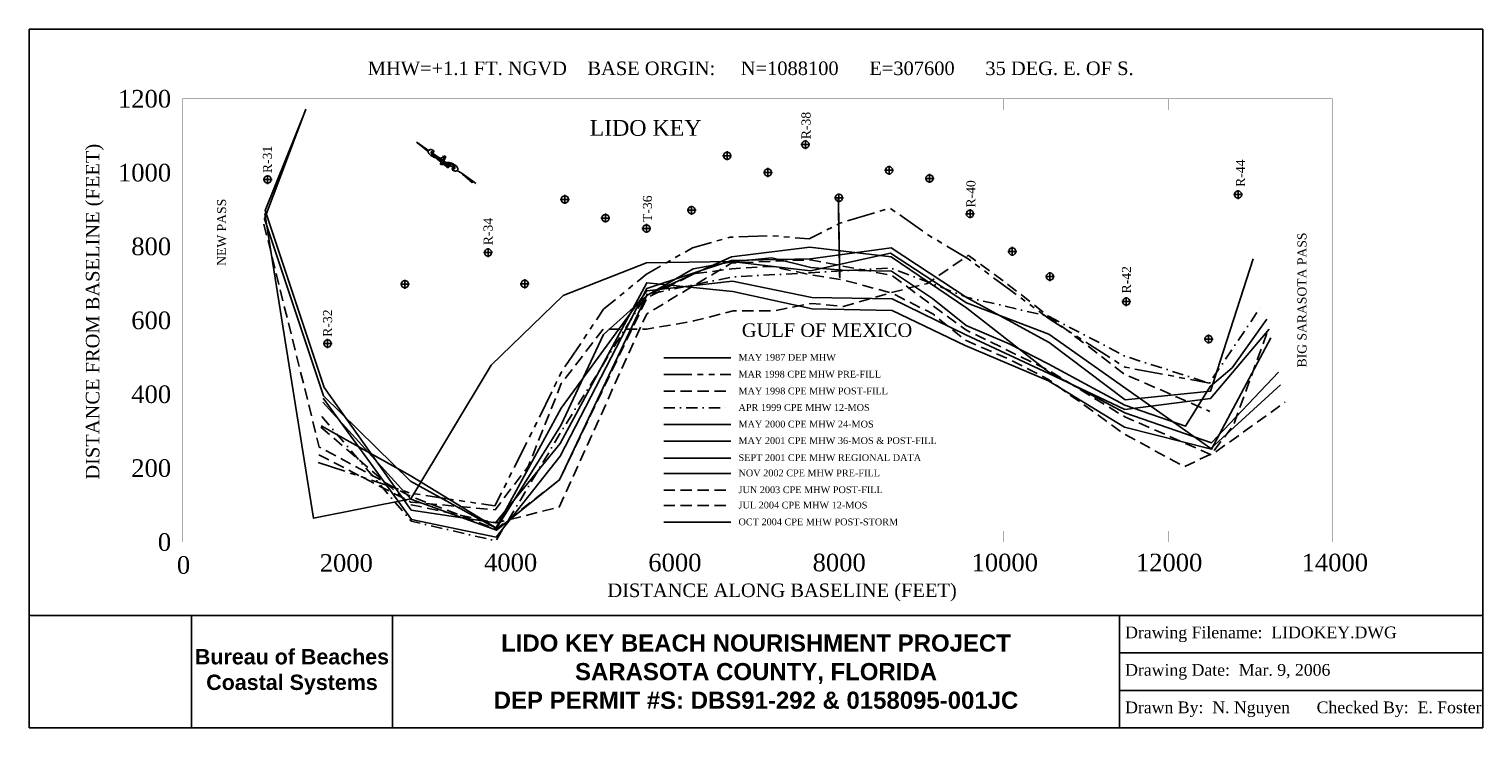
# Model space of a CAD drawing. Extents: x 464 to 16572, y 2645 to 10384.
import ezdxf

# ---------------------------------------------------------------- set-up
doc = ezdxf.new("R2010")
doc.units = 0
doc.header["$LTSCALE"] = 250
doc.header["$MEASUREMENT"] = 0
for name, pattern in [('DASHDOT', [1, 0.5, -0.25, 0, -0.25]), ('DASHED', [0.75, 0.5, -0.25]), ('PHANTOM', [2.5, 1.25, -0.25, 0.25, -0.25, 0.25, -0.25])]:
    doc.linetypes.add(name, pattern=pattern)
for name, color, linetype in [('1987-05-DEP-MHW', 7, 'CONTINUOUS'), ('1998-03-CPE-MHW-PRE-CONST', 1, 'PHANTOM'), ('1998-05-CPE-MHW-POST-CONST', 3, 'DASHED'), ('1999-04-CPE-MHW-12MOS', 4, 'DASHDOT'), ('2000-05-CPE-MHW-24MOS', 5, 'CONTINUOUS'), ('2001-05-CPE-MHW-36MOS&POST-FILL', 6, 'CONTINUOUS'), ('2001-09-CPE-MHW', 3, 'CONTINUOUS'), ('2002-11-CPE-MHW-PRE-FILL', 7, 'CONTINUOUS'), ('2003-06-CPE-MHW-POST-FILL', 5, 'DASHED'), ('2004-07-CPE-MHW-12MOS', 4, 'DASHED'), ('2004-10-CPE-MHW-POST-STRM', 1, 'CONTINUOUS'), ('CPE-MONUMENTS', 1, 'CONTINUOUS'), ('DEP-MONUMENTS', 7, 'CONTINUOUS'), ('GROIN', 1, 'CONTINUOUS'), ('LABELS-GENERAL', 7, 'CONTINUOUS'), ('SIGNATURE', 7, 'CONTINUOUS')]:
    doc.layers.add(name, color=color, linetype=linetype)
doc.styles.get("Standard").update_dxf_attribs({"font": 'TIMES.TTF'})
picture_1 = doc.add_image_def('image1.tif', size_in_pixel=(660, 456))

msp = doc.modelspace()

# ---------------------------------------------------------------- linework, layer by layer
at = {"layer": '1987-05-DEP-MHW', "flags": 128}
for points in [[(3076, 8340), (3616, 4967), (4693, 5181), (5583, 6662), (6380, 7432), (7304, 7795), (8244, 7809), (9120, 7708), (10010, 7903), (10850, 7354), (11763, 7005), (13556, 5739), (14328, 6444)], [(7495, 6745), (8239, 6745)]]:
    msp.add_lwpolyline(points, dxfattribs=at)
at = {"layer": '1998-03-CPE-MHW-PRE-CONST', "flags": 128}
for points in [[(3666, 5586), (4691, 5244), (5625, 5104), (5989, 5826), (6363, 6586), (6830, 7283), (7304, 7670), (7813, 7961), (8233, 8080), (8677, 8097), (9106, 8061), (9448, 8233), (10000, 8403), (10429, 8102), (10869, 7838), (11341, 7489), (11766, 7176), (12607, 6640), (13542, 6464)], [(7495, 6559), (8239, 6559)]]:
    msp.add_lwpolyline(points, dxfattribs=at)
at = {"layer": '1998-05-CPE-MHW-POST-CONST', "flags": 128}
for points in [[(3673, 5670), (4694, 5146), (5627, 5060), (5994, 5540), (6361, 6458), (6826, 7061), (7304, 7060), (7828, 7152), (8265, 7263), (8710, 7263), (9134, 7346), (9485, 7312), (10019, 7467), (10418, 7567), (10870, 7879), (11343, 7531), (11766, 7199), (12605, 6560), (13548, 6150)], [(7495, 6373), (8239, 6373)]]:
    msp.add_lwpolyline(points, dxfattribs=at)
at = {"layer": '1999-04-CPE-MHW-12MOS', "flags": 128}
msp.add_lwpolyline([(3707, 6093), (4699, 4934), (5636, 4716), (6350, 5908), (7304, 7443), (8250, 7639), (9121, 7686), (10013, 7739), (10852, 7416), (11766, 7200), (12609, 6761), (13542, 6462), (14129, 7337)], dxfattribs=at)
at = {"layer": '1999-04-CPE-MHW-12MOS', "color": 4, "linetype": 'DASHDOT', "const_width": 1}
msp.add_lwpolyline([(7495, 6189), (8239, 6189)], dxfattribs=at)
at = {"layer": '1999-04-CPE-MHW-12MOS'}
msp.add_lwpolyline([(7495, 6189), (8239, 6189)], dxfattribs=at)
at = {"layer": '2000-05-CPE-MHW-24MOS', "flags": 128}
for points in [[(3723, 6297), (4701, 4953), (5638, 4758), (6348, 5656), (7308, 7510), (8248, 7820), (9120, 7841), (10015, 7962), (10858, 7409), (11767, 6915), (12607, 6280), (13552, 6374), (14028, 7841)], [(7495, 6006), (8239, 6006)]]:
    msp.add_lwpolyline(points, dxfattribs=at)
at = {"layer": '2000-05-CPE-MHW-24MOS', "color": 5, "linetype": 'Continuous', "const_width": 1}
msp.add_lwpolyline([(7495, 6006), (8239, 6006)], dxfattribs=at)
at = {"layer": '2001-05-CPE-MHW-36MOS&POST-FILL', "flags": 128}
for points in [[(3531, 9493), (3079, 8375), (3733, 6415), (4698, 5057), (5633, 4915), (6350, 5796), (7308, 7575), (8261, 7477), (9142, 7286), (10028, 7268), (10837, 6881), (11759, 6490), (12601, 5976), (13565, 5731), (14223, 6966)], [(7495, 5822), (8239, 5822)]]:
    msp.add_lwpolyline(points, dxfattribs=at)
at = {"layer": '2001-05-CPE-MHW-36MOS&POST-FILL', "color": 6, "linetype": 'Continuous', "const_width": 1, "flags": 128}
msp.add_lwpolyline([(7495, 5822), (8239, 5822)], dxfattribs=at)
at = {"layer": '2001-09-CPE-MHW', "flags": 128}
for points in [[(3531, 9498), (3071, 8283), (3725, 6322), (4689, 5379), (5635, 4857), (6358, 6187), (7308, 7484), (8257, 7591), (9137, 7411), (10026, 7398), (10841, 6998), (11761, 6571), (12605, 6172), (13554, 6294), (14202, 7060)], [(7495, 5634), (8239, 5634)]]:
    msp.add_lwpolyline(points, dxfattribs=at)
at = {"layer": '2002-11-CPE-MHW-PRE-FILL', "flags": 128}
for points in [[(3699, 5992), (4688, 5442), (5643, 4857), (6354, 5994), (6828, 7001), (7308, 7434), (7822, 7728), (8249, 7806), (8692, 7850), (9124, 7744), (9474, 7713), (10020, 7702), (10473, 7399), (10845, 7101), (11324, 6899), (11763, 6673), (12254, 6408), (12606, 6220), (13275, 5985), (13551, 6426), (13793, 6632), (14177, 7173)], [(7495, 5464), (8239, 5464)]]:
    msp.add_lwpolyline(points, dxfattribs=at)
at = {"layer": '2003-06-CPE-MHW-POST-FILL', "flags": 128}
for points in [[(3066, 8223), (3679, 5755), (4694, 5209), (5642, 4846), (6343, 5394), (7308, 7406), (7823, 7672), (8251, 7730), (8696, 7756), (9127, 7662), (9479, 7608), (10024, 7460), (10477, 7229), (10839, 6938), (11318, 6731), (11759, 6503), (12249, 6153), (12599, 5898), (13266, 5538), (13566, 5681), (13806, 5992), (14199, 7072)], [(7495, 5278), (8239, 5278)]]:
    msp.add_lwpolyline(points, dxfattribs=at)
at = {"layer": '2004-07-CPE-MHW-12MOS', "flags": 128}
for points in [[(3697, 5976), (4697, 5116), (5644, 4915), (6337, 5091), (7308, 7232), (8249, 7794), (9121, 7829), (10021, 7657), (10844, 7053), (11761, 6604), (12603, 6091), (13566, 5668), (14381, 6254)], [(7495, 5108), (8239, 5108)]]:
    msp.add_lwpolyline(points, dxfattribs=at)
at = {"layer": '2004-10-CPE-MHW-POST-STRM', "flags": 128}
for points in [[(3720, 6254), (4695, 5177), (5642, 4833), (6342, 5391), (7308, 7438), (8246, 7863), (9115, 7969), (10017, 7863), (10853, 7292), (11761, 6586), (12604, 6136), (13563, 5801), (14308, 6583)], [(7495, 4922), (8239, 4922)]]:
    msp.add_lwpolyline(points, dxfattribs=at)
at = {"layer": 'CPE-MONUMENTS', "color": 1, "linetype": 'Continuous'}
for p, q in [((8600, 8796), (8700, 8796)), ((8650, 8746), (8650, 8846)), ((10391, 8731), (10491, 8731)), ((10441, 8681), (10441, 8781)), ((9437, 8465), (9437, 8565)), ((7755, 8378), (7855, 8378)), ((7805, 8328), (7805, 8428)), ((9387, 8515), (9487, 8515)), ((6800, 8291), (6900, 8291)), ((6850, 8241), (6850, 8341)), ((11308, 7922), (11408, 7922)), ((11358, 7872), (11358, 7972)), ((5955, 7513), (5955, 7613)), ((5905, 7563), (6005, 7563))]:
    msp.add_line(p, q, dxfattribs=at)
for centre in [(8650, 8796), (10441, 8731), (9437, 8515), (7805, 8378), (6850, 8291), (11358, 7922), (5955, 7563)]:
    msp.add_arc(centre, 40, 0, 359, dxfattribs=at)
at = {"layer": 'DEP-MONUMENTS', "color": 7, "linetype": 'Continuous'}
for p, q in [((8198, 8931), (8198, 9031)), ((9015, 9105), (9115, 9105)), ((9065, 9055), (9065, 9155)), ((8148, 8981), (8248, 8981)), ((9992, 8770), (9992, 8870)), ((3057, 8718), (3157, 8718)), ((3107, 8668), (3107, 8768)), ((9942, 8820), (10042, 8820)), ((6400, 8448), (6400, 8548)), ((13809, 8551), (13909, 8551)), ((13859, 8501), (13859, 8601)), ((6350, 8498), (6450, 8498)), ((10889, 8289), (10889, 8389)), ((7304, 8126), (7304, 8226)), ((10839, 8339), (10939, 8339)), ((7254, 8176), (7354, 8176)), ((5499, 7909), (5599, 7909)), ((5549, 7859), (5549, 7959)), ((4628, 7509), (4628, 7609)), ((11725, 7643), (11825, 7643)), ((11775, 7593), (11775, 7693)), ((4578, 7559), (4678, 7559)), ((12621, 7316), (12621, 7416)), ((12571, 7366), (12671, 7366)), ((3772, 6852), (3772, 6952)), ((13483, 6951), (13583, 6951)), ((13533, 6901), (13533, 7001)), ((3722, 6902), (3822, 6902))]:
    msp.add_line(p, q, dxfattribs=at)
for centre in [(8198, 8981), (9065, 9105), (9992, 8820), (3107, 8718), (6400, 8498), (13859, 8551), (10889, 8339), (7304, 8176), (5549, 7909), (4628, 7559), (11775, 7643), (12621, 7366), (3772, 6902), (13533, 6951)]:
    msp.add_arc(centre, 40, 0, 359, dxfattribs=at)
at = {"layer": 'GROIN', "color": 1, "linetype": 'Continuous', "const_width": 20, "flags": 128}
msp.add_lwpolyline([(9446, 7627), (9430, 8524)], dxfattribs=at)
at = {"layer": 'LABELS-GENERAL'}
for p, q in [((4758, 9133), (4886, 9028)), ((4758, 9133), (4891, 9040)), ((4891, 9040), (4764, 9128)), ((4890, 9038), (4780, 9115)), ((4890, 9037), (4796, 9103)), ((4889, 9036), (4811, 9090)), ((4888, 9034), (4827, 9077)), ((4888, 9033), (4842, 9064)), ((4887, 9031), (4858, 9052)), ((4887, 9030), (4874, 9039)), ((4920, 9021), (5044, 8934)), ((4994, 8961), (4919, 9012)), ((5009, 8957), (4920, 9020)), ((5005, 8958), (4920, 9018)), ((5002, 8959), (4920, 9016)), ((4998, 8960), (4920, 9014)), ((4989, 8962), (4920, 9010)), ((4985, 8963), (4921, 9007)), ((4980, 8964), (4923, 9004)), ((4976, 8965), (4924, 9002)), ((4970, 8968), (4927, 8998)), ((4962, 8971), (4931, 8993)), ((4931, 8991), (4940, 8984)), ((4951, 8977), (4947, 8980)), ((4971, 8959), (4981, 8950)), ((5032, 8916), (4972, 8959)), ((5033, 8918), (4976, 8958)), ((5034, 8919), (4980, 8956)), ((4981, 8950), (5029, 8911)), ((5032, 8915), (4982, 8949)), ((5035, 8920), (4985, 8955)), ((5036, 8922), (4988, 8955)), ((5037, 8923), (4991, 8955)), ((5037, 8924), (4994, 8955)), ((5038, 8926), (4997, 8955)), ((5031, 8914), (4998, 8936)), ((5039, 8927), (5000, 8954)), ((5040, 8928), (5003, 8954)), ((5041, 8930), (5006, 8954)), ((5042, 8931), (5008, 8954)), ((5042, 8932), (5011, 8954)), ((5043, 8934), (5013, 8955)), ((5030, 8913), (5014, 8924)), ((5033, 8884), (5042, 8886)), ((5111, 8854), (5042, 8902)), ((5042, 8901), (5107, 8847)), ((5042, 8886), (5047, 8888)), ((5112, 8855), (5043, 8903)), ((5113, 8856), (5044, 8905)), ((5114, 8857), (5045, 8906)), ((5111, 8852), (5045, 8898)), ((5116, 8860), (5046, 8909)), ((5115, 8859), (5046, 8907)), ((5118, 8861), (5047, 8910)), ((5119, 8862), (5048, 8911)), ((5120, 8863), (5049, 8913)), ((5121, 8864), (5050, 8914)), ((5123, 8865), (5051, 8915)), ((5126, 8866), (5052, 8918)), ((5125, 8865), (5052, 8916)), ((5128, 8867), (5053, 8919)), ((5059, 8973), (5054, 8971)), ((5075, 8906), (5054, 8920)), ((5077, 8906), (5055, 8922)), ((5079, 8907), (5056, 8923)), ((5057, 8925), (5059, 8923)), ((5081, 8907), (5057, 8924)), ((5068, 8976), (5059, 8973)), ((5059, 8923), (5082, 8907)), ((5110, 8851), (5060, 8885)), ((5130, 8867), (5075, 8906)), ((5109, 8850), (5076, 8873)), ((5132, 8868), (5078, 8906)), ((5134, 8868), (5081, 8906)), ((5137, 8868), (5084, 8905)), ((5085, 8905), (5093, 8900)), ((5108, 8848), (5092, 8860)), ((5093, 8900), (5138, 8869)), ((5138, 8869), (5180, 8839)), ((5107, 8847), (5107, 8847)), ((5208, 8819), (5261, 8783)), ((5261, 8783), (5374, 8682)), ((5261, 8783), (5394, 8690)), ((5390, 8691), (5265, 8779)), ((5387, 8692), (5275, 8770)), ((5384, 8692), (5285, 8761)), ((5382, 8691), (5295, 8752)), ((5380, 8691), (5305, 8743)), ((5379, 8690), (5315, 8734)), ((5378, 8689), (5325, 8725)), ((5376, 8688), (5335, 8717)), ((5375, 8687), (5345, 8708)), ((5375, 8685), (5355, 8699)), ((5374, 8684), (5365, 8690)), ((5394, 8690), (5414, 8675))]:
    msp.add_line(p, q, dxfattribs=at)
at = {"layer": 'LABELS-GENERAL', "color": 7, "linetype": 'Continuous', "const_width": 1}
for points in [[(2164, 4703), (2164, 9612)], [(2164, 9612), (2288, 9612)], [(2164, 9612), (14905, 9612)], [(2164, 9612), (2164, 9488)], [(3983, 9612), (3983, 9488)], [(5804, 9612), (5804, 9488)], [(7624, 9612), (7624, 9488)], [(9444, 9612), (9444, 9488)], [(11264, 9612), (11264, 9488)], [(13085, 9612), (13085, 9488)], [(14905, 9612), (14781, 9612)], [(14905, 4703), (14905, 9612)], [(14905, 9612), (14905, 9488)], [(2164, 8794), (2288, 8794)], [(14905, 8794), (14781, 8794)], [(2164, 7977), (2288, 7977)], [(14905, 7977), (14781, 7977)], [(2164, 7158), (2288, 7158)], [(14905, 7158), (14781, 7158)], [(2164, 6340), (2288, 6340)], [(14905, 6340), (14781, 6340)], [(2164, 5522), (2288, 5522)], [(14905, 5522), (14781, 5522)], [(2164, 4703), (2164, 4827)], [(2164, 4703), (2288, 4703)], [(2164, 4703), (14905, 4703)], [(3983, 4703), (3983, 4827)], [(5804, 4703), (5804, 4827)], [(7624, 4703), (7624, 4827)], [(9444, 4703), (9444, 4827)], [(11264, 4703), (11264, 4827)], [(13085, 4703), (13085, 4827)], [(14905, 4703), (14781, 4703)], [(14905, 4703), (14905, 4827)]]:
    msp.add_lwpolyline(points, dxfattribs=at)
at = {"layer": 'LABELS-GENERAL'}
for centre, radius, start, end in [((4906, 9026), 20.6, 158.5581, 193.8523), ((4925, 9030), 39.5, 193.8523, 217.0614), ((4913, 9023), 27.8, 128.3178, 158.5581), ((4911, 9025), 24.9, 97.5914, 128.3178), ((4914, 9006), 44, 74.6212, 97.5914), ((4929, 9017), 10.6, 131.4942, 160.3206), ((4927, 9019), 7.35, 96.7051, 131.4942), ((4913, 9003), 47.1, 48.9348, 74.6212), ((4927, 9018), 8.28, 64.4003, 96.7051), ((4922, 9007), 20.7, 44.1259, 64.4003), ((4926, 9011), 15, 25.7101, 44.1259), ((4936, 9029), 12.7, 358.3254, 48.9348), ((4926, 9029), 22.2, 335.3124, 358.3254), ((4964, 9060), 89, 217.0614, 232.4572), ((5050, 9172), 230, 232.4572, 240.3225), ((4931, 9016), 12.7, 160.3206, 187.7193), ((4946, 9018), 28, 187.7193, 206.125), ((4969, 9029), 52.8, 206.125, 221.5397), ((4925, 9030), 23.6, 277.3283, 295.1083), ((4979, 9038), 66.6, 221.5397, 235.2494), ((4925, 9029), 22.5, 295.1083, 313.3175), ((4989, 9065), 107, 240.3225, 251.853), ((4925, 9010), 16.5, 8.1163, 25.7101), ((4924, 9030), 24.3, 313.3175, 335.3124), ((5046, 9134), 184, 235.2494, 241.7105), ((5024, 9170), 218, 251.853, 259.3083), ((5004, 9057), 95.6, 241.7105, 250.6655), ((5022, 9108), 150, 250.6655, 254.5226), ((5133, 9509), 566, 254.5226, 256.5053), ((5005, 9068), 114, 259.3083, 269.6118), ((5018, 9028), 70.9, 256.5053, 264.8095), ((5005, 9064), 110, 269.6118, 275.4652), ((5029, 9156), 200, 264.8095, 269.754), ((4992, 9197), 244, 275.4652, 279.3876), ((5052, 8894), 28.5, 167.9299, 182.8002), ((5036, 8893), 12.9, 182.8002, 206.4626), ((5047, 8895), 23.7, 151.6381, 167.9299), ((5030, 8890), 5.77, 206.4626, 242.1789), ((5191, 8817), 187, 149.2116, 151.6381), ((5032, 8895), 11.7, 242.1789, 261.4872), ((5571, 8591), 630, 147.8887, 149.2116), ((5032, 8889), 5.95, 261.4872, 288.6373), ((5024, 9001), 44.4, 279.3876, 294.4119), ((5131, 8867), 110, 145.8605, 147.8887), ((5053, 8890), 15.5, 151.0836, 163.0395), ((5047, 8892), 9.35, 163.0395, 178.4626), ((5041, 8892), 3.48, 178.4626, 224.6687), ((5043, 8894), 5.52, 224.6687, 261.0048), ((5347, 8720), 371, 144.7556, 145.8605), ((5130, 8848), 104, 147.9721, 151.0836), ((5683, 8502), 755, 146.8199, 147.9721), ((5043, 8896), 8.04, 261.0048, 276.461), ((4999, 9056), 106, 294.4119, 304.1389), ((5102, 8806), 106, 114.4119, 124.1389), ((4775, 9136), 336, 323.0549, 324.3504), ((5045, 8878), 10.1, 82.591, 94.8748), ((5044, 8872), 15.9, 73.2479, 82.591), ((5055, 8976), 7.25, 156.8682, 192.1608), ((5051, 8976), 3.47, 192.1608, 244.1339), ((4973, 8994), 92.6, 324.3504, 326.8199), ((5044, 8872), 16.7, 64.1339, 73.2479), ((5057, 8988), 16.7, 244.1339, 253.2479), ((4418, 9357), 755, 326.8199, 327.9721), ((5128, 8865), 92.6, 144.3504, 146.8199), ((5050, 8884), 3.47, 12.1608, 64.1339), ((5057, 8987), 15.9, 253.2479, 262.591), ((5326, 8723), 336, 143.0549, 144.3504), ((5046, 8883), 7.25, 336.8682, 12.1608), ((5056, 8981), 10.1, 262.591, 274.8748), ((5058, 8963), 8.04, 81.0048, 96.461), ((4754, 9139), 371, 324.7556, 325.8605), ((5077, 8861), 44.4, 99.3876, 114.4119), ((5058, 8966), 5.52, 44.6687, 81.0048), ((4971, 9011), 104, 327.9721, 331.0836), ((4970, 8993), 110, 325.8605, 327.8887), ((5060, 8967), 3.48, 358.4626, 44.6687), ((5048, 8969), 15.5, 331.0836, 343.0395), ((5054, 8967), 9.35, 343.0395, 358.4626), ((4530, 9269), 630, 327.8887, 329.2116), ((5070, 8970), 5.95, 81.4872, 108.6373), ((5069, 8964), 11.7, 62.1789, 81.4872), ((5109, 8665), 244, 95.4652, 99.3876), ((4910, 9042), 187, 329.2116, 331.6381), ((5072, 8706), 200, 84.8095, 89.754), ((5071, 8970), 5.77, 26.4626, 62.1789), ((5054, 8965), 23.7, 331.6381, 347.9299), ((5065, 8966), 12.9, 2.8002, 26.4626), ((5050, 8966), 28.5, 347.9299, 2.8002), ((5097, 8798), 110, 89.6118, 95.4652), ((5084, 8834), 70.9, 76.5053, 84.8095), ((5097, 8794), 114, 79.3083, 89.6118), ((4968, 8353), 566, 74.5226, 76.5053), ((5141, 8832), 37.1, 95.2226, 155.3478), ((5077, 8692), 218, 71.853, 79.3083), ((5079, 8754), 150, 70.6655, 74.5226), ((5097, 8805), 95.6, 61.7105, 70.6655), ((5055, 8728), 184, 55.2494, 61.7105), ((5112, 8797), 107, 60.3225, 71.853), ((5122, 8824), 66.6, 41.5397, 55.2494), ((5051, 8690), 230, 52.4572, 60.3225), ((5132, 8833), 52.8, 26.125, 41.5397), ((5137, 8802), 89, 37.0614, 52.4572), ((5175, 8833), 22.2, 155.3124, 178.3254), ((5166, 8833), 12.7, 178.3254, 228.9348), ((5177, 8832), 24.3, 133.3175, 155.3124), ((5188, 8859), 47.1, 228.9348, 254.6212), ((5176, 8833), 22.5, 115.1083, 133.3175), ((5176, 8852), 16.5, 188.1163, 205.7101), ((5175, 8851), 15, 205.7101, 224.1259), ((5179, 8855), 20.7, 224.1259, 244.4003), ((5176, 8832), 23.6, 97.3283, 115.1083), ((5174, 8844), 8.28, 244.4003, 276.7051), ((5174, 8843), 7.35, 276.7051, 311.4942), ((5187, 8856), 44, 254.6212, 277.5914), ((5172, 8845), 10.6, 311.4942, 340.3206), ((5155, 8844), 28, 7.7193, 26.125), ((5170, 8846), 12.7, 340.3206, 7.7193), ((5190, 8837), 24.9, 277.5914, 308.3178), ((5188, 8839), 27.8, 308.3178, 338.5581), ((5176, 8832), 39.5, 13.8523, 37.0614), ((5195, 8837), 20.6, 338.5581, 13.8523), ((5386, 8679), 13.3, 55.1445, 163.2728)]:
    msp.add_arc(centre, radius, start, end, dxfattribs=at)
at = {"layer": 'SIGNATURE', "color": 7, "linetype": 'Continuous'}
for p, q in [((464, 10384), (16572, 10384)), ((464, 3890), (16572, 3890)), ((4491, 2645), (4491, 3890)), ((12545, 3060), (12545, 3890)), ((12545, 3475), (16572, 3475)), ((12545, 2645), (12545, 3060)), ((12545, 3060), (16572, 3060)), ((464, 2645), (16572, 2645))]:
    msp.add_line(p, q, dxfattribs=at)
for points in [[(464, 2645), (464, 10384)], [(16572, 10384), (16572, 2645)]]:
    msp.add_lwpolyline(points, dxfattribs=at)

# ---------------------------------------------------------------- texts
at = {"layer": '1987-05-DEP-MHW'}
msp.add_text('MAY 1987 DEP MHW', height=75, dxfattribs=at).set_placement((8324, 6711))
at = {"layer": '1998-03-CPE-MHW-PRE-CONST'}
msp.add_text('MAR 1998 CPE MHW PRE-FILL', height=75, dxfattribs=at).set_placement((8324, 6525))
at = {"layer": '1998-05-CPE-MHW-POST-CONST'}
msp.add_text('MAY 1998 CPE MHW POST-FILL', height=75, dxfattribs=at).set_placement((8324, 6339))
at = {"layer": '1999-04-CPE-MHW-12MOS'}
msp.add_text('APR 1999 CPE MHW 12-MOS', height=75, dxfattribs=at).set_placement((8324, 6156))
at = {"layer": '2000-05-CPE-MHW-24MOS'}
msp.add_text('MAY 2000 CPE MHW 24-MOS', height=75, dxfattribs=at).set_placement((8324, 5972))
at = {"layer": '2001-05-CPE-MHW-36MOS&POST-FILL'}
msp.add_text('MAY 2001 CPE MHW 36-MOS & POST-FILL', height=75, dxfattribs=at).set_placement((8324, 5789))
at = {"layer": '2001-09-CPE-MHW'}
msp.add_text('SEPT 2001 CPE MHW REGIONAL DATA', height=75, dxfattribs=at).set_placement((8324, 5601))
at = {"layer": '2002-11-CPE-MHW-PRE-FILL'}
msp.add_text('NOV 2002 CPE MHW PRE-FILL', height=75, dxfattribs=at).set_placement((8324, 5431))
at = {"layer": '2003-06-CPE-MHW-POST-FILL'}
msp.add_text('JUN 2003 CPE MHW POST-FILL', height=75, dxfattribs=at).set_placement((8324, 5245))
at = {"layer": '2004-07-CPE-MHW-12MOS'}
msp.add_text('JUL 2004 CPE MHW 12-MOS', height=75, dxfattribs=at).set_placement((8324, 5075))
at = {"layer": '2004-10-CPE-MHW-POST-STRM'}
msp.add_text('OCT 2004 CPE MHW POST-STORM', height=75, dxfattribs=at).set_placement((8324, 4889))
at = {"layer": 'DEP-MONUMENTS', "color": 7, "linetype": 'Continuous'}
for s, p in [('R-38', (9122, 9165)), ('R-31', (3154, 8790)), ('R-44', (13936, 8637)), ('R-40', (10949, 8408)), ('T-36', (7365, 8248)), ('R-34', (5599, 7991)), ('R-42', (12672, 7457)), ('R-32', (3821, 6977))]:
    msp.add_text(s, height=100, rotation=90, dxfattribs=at).set_placement(p)
at = {"layer": 'LABELS-GENERAL', "color": 7, "linetype": 'Continuous'}
for s, height, p in [('MHW=+1.1 FT. NGVD    BASE ORGIN:     N=1088100      E=307600      35 DEG. E. OF S.', 150, (4217, 9875)), ('1200', 195, (1449, 9515)), ('LIDO KEY', 175, (6674, 9202)), ('1000', 195, (1449, 8697)), ('  800', 195, (1449, 7880)), ('  600', 195, (1449, 7061)), ('GULF OF MEXICO', 150, (8361, 6975)), ('  400', 195, (1449, 6243)), ('  200', 195, (1449, 5425)), ('      0', 195, (1449, 4606)), ('      0', 195, (1660, 4352)), ('2000', 195, (3684, 4374)), ('4000', 195, (5505, 4379)), ('6000', 195, (7325, 4379)), ('8000', 195, (9145, 4379)), ('10000', 195, (10906, 4379)), ('12000', 195, (12727, 4379)), ('14000', 195, (14563, 4379)), ('DISTANCE ALONG BASELINE (FEET)', 150, (6872, 4094))]:
    msp.add_text(s, height=height, dxfattribs=at).set_placement(p)
for s, height, p in [('DISTANCE FROM BASELINE (FEET)', 150, (1243, 5394)), ('NEW PASS', 100, (2647, 7762)), ('BIG SARASOTA PASS', 100, (14617, 6637))]:
    msp.add_text(s, height=height, rotation=90, dxfattribs=at).set_placement(p)
at = {"layer": 'SIGNATURE', "color": 7, "linetype": 'Continuous'}
for s, insert, char_height, width, attachment_point in [('Drawing Filename:  LIDOKEY.DWG', (12608, 3681), 130, 4026.97, 4), ('{\\fArial|b1|i0|c0|p34;LIDO KEY BEACH NOURISHMENT PROJECT\\PSARASOTA COUNTY, FLORIDA\\PDEP PERMIT #S: DBS91-292 & 0158095-001JC}', (8518, 3267), 190, 8053.94, 5), ('{\\FARIALBD.TTF;Bureau of Beaches Coastal Systems}', (3377, 3266), 170, 2228.32, 5), ('Drawing Date:  Mar. 9, 2006', (12608, 3266), 130, 4026.97, 4), ('Drawn By:  N. Nguyen      Checked By:  E. Foster', (12608, 2851), 130, 4026.97, 4)]:
    msp.add_mtext(s, dxfattribs=dict(at, insert=insert, char_height=char_height, width=width, attachment_point=attachment_point))

# ---------------------------------------------------------------- pictures from other files: only their frames are drawn
image = msp.add_image(picture_1, insert=(464, 2645), size_in_units=(1799, 1243), dxfattribs=at)
image.dxf.flags = 7

doc.saveas('drawing.dxf')
